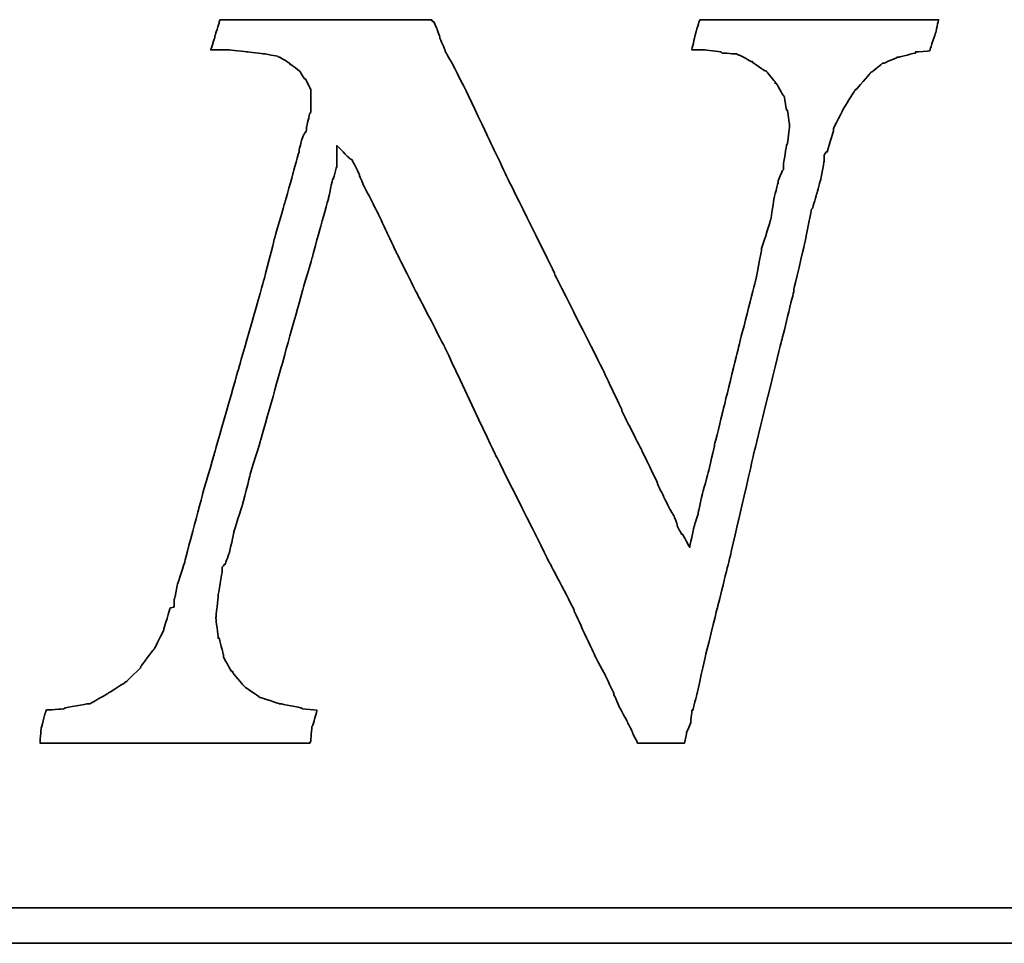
# Model space of a CAD drawing. Header units: millimetres. Extents: x 914 to 1153, y -9 to 64.
# Tile 50 of 55: x 1096.5 to 1098.55, y 11.62 to 13.53. Entities that reach past the tile are written whole.
import ezdxf

# ---------------------------------------------------------------- set-up
doc = ezdxf.new("R2010")
doc.units = ezdxf.units.MM
doc.header["$LTSCALE"] = 0.15
doc.layers.add('DIM', color=4, linetype='CONTINUOUS')
doc.layers.add('layer 1', color=7, linetype='CONTINUOUS')

# ---------------------------------------------------------------- blocks, each defined once
blk = doc.blocks.new('TBI MOTION logo(完整正式版)')
at = {"layer": 'layer 1', "color": 22, "lineweight": 35}
for points, knots in [([(58.92625, -7.91875), (58.92625, -7.91875), (58.58625, -7.89375), (58.58625, -7.89375), (58.58625, -7.89375), (58.58625, -7.89375), (58.56625, -7.87125), (58.56625, -7.87125), (58.56625, -7.87125), (58.56625, -7.87125), (58.08375, -7.77375), (58.08375, -7.77375), (58.08375, -7.77375), (58.08375, -7.77375), (58.06125, -7.77375), (58.06125, -7.77375), (58.06125, -7.77375), (58.06125, -7.77375), (57.62625, -7.63125), (57.62625, -7.63125), (57.62625, -7.63125), (57.62625, -7.63125), (57.60625, -7.63125), (57.60625, -7.63125), (57.60625, -7.63125), (57.60625, -7.63125), (57.58125, -7.60625), (57.58125, -7.60625), (57.58125, -7.60625), (57.58125, -7.60625), (57.26625, -7.38875), (57.26625, -7.38875), (57.26625, -7.38875), (57.26625, -7.38875), (57.24625, -7.36875), (57.24625, -7.36875), (57.24625, -7.36875), (57.24625, -7.36875), (57.22125, -7.34375), (57.22125, -7.34375), (57.22125, -7.34375), (57.22125, -7.34375), (56.98125, -7.05375), (56.98125, -7.05375), (56.98125, -7.05375), (56.98125, -7.05375), (56.98125, -7.02875), (56.98125, -7.02875), (56.98125, -7.02875), (56.98125, -7.02875), (56.95625, -7.02875), (56.95625, -7.02875), (56.95625, -7.02875), (56.95625, -7.02875), (56.76625, -6.69625), (56.76625, -6.69625), (56.76625, -6.69625), (56.76625, -6.69625), (56.76625, -6.67125), (56.76625, -6.67125), (56.76625, -6.67125), (56.76625, -6.67125), (56.76625, -6.64875), (56.76625, -6.64875), (56.76625, -6.64875), (56.76625, -6.64875), (56.67125, -6.26375), (56.67125, -6.26375), (56.67125, -6.26375), (56.67125, -6.26375), (56.64625, -6.26375), (56.64625, -6.26375), (56.64625, -6.26375), (56.64625, -6.26375), (56.64625, -6.23875), (56.64625, -6.23875), (56.64625, -6.23875), (56.64625, -6.23875), (56.59625, -5.80875), (56.59625, -5.80875), (56.59625, -5.80875), (56.59625, -5.80875), (56.59625, -5.78375), (56.59625, -5.78375), (56.59625, -5.78375), (56.59625, -5.78375), (56.64625, -5.30375), (56.64625, -5.30375), (56.64625, -5.30375), (56.64625, -5.30375), (56.64625, -5.27875), (56.64625, -5.27875), (56.64625, -5.27875), (56.64625, -5.27875), (56.74125, -4.72875), (56.74125, -4.72875), (56.74125, -4.72875), (56.74125, -4.72875), (56.74125, -4.67875), (56.74125, -4.67875), (56.74125, -4.67875), (56.74125, -4.67875), (56.74125, -4.63375), (56.74125, -4.63375), (56.74125, -4.63375), (56.74125, -4.63375), (56.79125, -4.55875), (56.79125, -4.55875), (56.79125, -4.55875), (56.79125, -4.55875), (56.81125, -4.55875), (56.81125, -4.55875), (56.81125, -4.55875), (56.81125, -4.55875), (56.91125, -4.27375), (56.91125, -4.27375), (56.91125, -4.27375), (56.91125, -4.27375), (57.00625, -3.83874), (57.00625, -3.83874), (57.00625, -3.83874), (57.00625, -3.83874), (57.00625, -3.81374), (57.00625, -3.81374), (57.00625, -3.81374), (57.00625, -3.81374), (57.19875, -3.21374), (57.19875, -3.21374), (57.19875, -3.21374), (57.19875, -3.21374), (57.38625, -2.49625), (57.38625, -2.49625), (57.38625, -2.49625), (57.38625, -2.49625), (57.38625, -2.47374), (57.38625, -2.47374), (57.38625, -2.47374), (57.38625, -2.47374), (57.62625, -1.70375), (57.62625, -1.70375), (57.62625, -1.70375), (57.62625, -1.70375), (58.10625, 0.00125), (58.10625, 0.00125), (58.10625, 0.00125), (58.10625, 0.00125), (58.58625, 1.72625), (58.58625, 1.72625), (58.58625, 1.72625), (58.58625, 1.72625), (58.82625, 2.54125), (58.82625, 2.54125), (58.82625, 2.54125), (58.82625, 2.54125), (58.82625, 2.56374), (58.82625, 2.56374), (58.82625, 2.56374), (58.82625, 2.56374), (59.02125, 3.26125), (59.02125, 3.26125), (59.02125, 3.26125), (59.02125, 3.26125), (59.18625, 3.86125), (59.18625, 3.86125), (59.18625, 3.86125), (59.18625, 3.86125), (59.28625, 4.31875), (59.28625, 4.31875), (59.28625, 4.31875), (59.28625, 4.31875), (59.30625, 4.31875), (59.30625, 4.31875), (59.30625, 4.31875), (59.30625, 4.31875), (59.30625, 4.34125), (59.30625, 4.34125), (59.30625, 4.34125), (59.30625, 4.34125), (59.38125, 4.60625), (59.38125, 4.60625), (59.38125, 4.60625), (59.38125, 4.60625), (59.38125, 4.65125), (59.38125, 4.65125), (59.38125, 4.65125), (59.38125, 4.65125), (59.38125, 5.08625), (59.38125, 5.08625), (59.38125, 5.08625), (59.38125, 5.08625), (59.66625, 4.79624), (59.66625, 4.79624), (59.66625, 4.79624), (59.66625, 4.79624), (59.74125, 4.75124), (59.74125, 4.75124), (59.74125, 4.75124), (59.74125, 4.75124), (59.74125, 4.72624), (59.74125, 4.72624), (59.74125, 4.72624), (59.74125, 4.72624), (59.76125, 4.70124), (59.76125, 4.70124), (59.76125, 4.70124), (59.76125, 4.70124), (59.81125, 4.60625), (59.81125, 4.60625), (59.81125, 4.60625), (59.81125, 4.60625), (59.90625, 4.41125), (59.90625, 4.41125), (59.90625, 4.41125), (59.90625, 4.41125), (59.90625, 4.39125), (59.90625, 4.39125), (59.90625, 4.39125), (59.90625, 4.39125), (60.00375, 4.15124), (60.00375, 4.15124), (60.00375, 4.15124), (60.00375, 4.15124), (60.14625, 3.88374), (60.14625, 3.88374), (60.14625, 3.88374), (60.14625, 3.88374), (60.34125, 3.50124), (60.34125, 3.50124), (60.34125, 3.50124), (60.34125, 3.50124), (60.53125, 3.09125), (60.53125, 3.09125), (60.53125, 3.09125), (60.53125, 3.09125), (60.74625, 2.63625), (60.74625, 2.63625), (60.74625, 2.63625), (60.74625, 2.63625), (61.25125, 1.63124), (61.25125, 1.63124), (61.25125, 1.63124), (61.25125, 1.63124), (61.85125, 0.47625), (61.85125, 0.47625), (61.85125, 0.47625), (61.85125, 0.47625), (63.02625, -2.01874), (63.02625, -2.01874), (63.02625, -2.01874), (63.02625, -2.01874), (64.27625, -4.51374), (64.27625, -4.51374), (64.27625, -4.51374), (64.27625, -4.51374), (64.85125, -5.61375), (64.85125, -5.61375), (64.85125, -5.61375), (64.85125, -5.61375), (64.85125, -5.64125), (64.85125, -5.64125), (64.85125, -5.64125), (64.85125, -5.64125), (65.32875, -6.67125), (65.32875, -6.67125), (65.32875, -6.67125), (65.32875, -6.67125), (65.57125, -7.12875), (65.57125, -7.12875), (65.57125, -7.12875), (65.57125, -7.12875), (65.76125, -7.53625), (65.76125, -7.53625), (65.76125, -7.53625), (65.76125, -7.53625), (65.76125, -7.55625), (65.76125, -7.55625), (65.76125, -7.55625), (65.76125, -7.55625), (65.90375, -7.87125), (65.90375, -7.87125), (65.90375, -7.87125), (65.90375, -7.87125), (66.07125, -8.18125), (66.07125, -8.18125), (66.07125, -8.18125), (66.07125, -8.18125), (66.19125, -8.42375), (66.19125, -8.42375), (66.19125, -8.42375), (66.19125, -8.42375), (66.19125, -8.44375), (66.19125, -8.44375), (66.19125, -8.44375), (66.19125, -8.44375), (66.29125, -8.63875), (66.29125, -8.63875), (66.29125, -8.63875), (66.29125, -8.63875), (66.31125, -8.68625), (66.31125, -8.68625), (66.31125, -8.68625), (66.31125, -8.68625), (66.38375, -8.68625), (66.38375, -8.68625), (66.38375, -8.68625), (66.38375, -8.68625), (66.84125, -8.68625), (66.84125, -8.68625), (66.84125, -8.68625), (66.84125, -8.68625), (67.29625, -8.68625), (67.29625, -8.68625), (67.29625, -8.68625), (67.29625, -8.68625), (67.36625, -8.68625), (67.36625, -8.68625), (67.36625, -8.68625), (67.36625, -8.68625), (67.39125, -8.68625), (67.39125, -8.68625), (67.39125, -8.68625), (67.39125, -8.68625), (67.44125, -8.46875), (67.44125, -8.46875), (67.44125, -8.46875), (67.44125, -8.46875), (67.44125, -8.44375), (67.44125, -8.44375), (67.44125, -8.44375), (67.44125, -8.44375), (67.53625, -8.20375), (67.53625, -8.20375), (67.53625, -8.20375), (67.53625, -8.20375), (67.56125, -7.94375), (67.56125, -7.94375), (67.56125, -7.94375), (67.56125, -7.94375), (67.56125, -7.91875), (67.56125, -7.91875), (67.56125, -7.91875), (67.56125, -7.91875), (67.58625, -7.91875), (67.58625, -7.91875), (67.58625, -7.91875), (67.58625, -7.91875), (67.68125, -7.53625), (67.68125, -7.53625), (67.68125, -7.53625), (67.68125, -7.53625), (67.87375, -6.67125), (67.87375, -6.67125), (67.87375, -6.67125), (67.87375, -6.67125), (68.13625, -5.61375), (68.13625, -5.61375), (68.13625, -5.61375), (68.13625, -5.61375), (68.42375, -4.46374), (68.42375, -4.46374), (68.42375, -4.46374), (68.42375, -4.46374), (68.99875, -1.96874), (68.99875, -1.96874), (68.99875, -1.96874), (68.99875, -1.96874), (69.62625, 0.57625), (69.62625, 0.57625), (69.62625, 0.57625), (69.62625, 0.57625), (69.91125, 1.72625), (69.91125, 1.72625), (69.91125, 1.72625), (69.91125, 1.72625), (69.91125, 1.77625), (69.91125, 1.77625), (69.91125, 1.77625), (69.91125, 1.77625), (70.15125, 2.78124), (70.15125, 2.78124), (70.15125, 2.78124), (70.15125, 2.78124), (70.32125, 3.62125), (70.32125, 3.62125), (70.32125, 3.62125), (70.32125, 3.62125), (70.34125, 3.64625), (70.34125, 3.64625), (70.34125, 3.64625), (70.34125, 3.64625), (70.44125, 3.98125), (70.44125, 3.98125), (70.44125, 3.98125), (70.44125, 3.98125), (70.53625, 4.31875), (70.53625, 4.31875), (70.53625, 4.31875), (70.53625, 4.31875), (70.58125, 4.55875), (70.58125, 4.55875), (70.58125, 4.55875), (70.58125, 4.55875), (70.60625, 4.72624), (70.60625, 4.72624), (70.60625, 4.72624), (70.60625, 4.72624), (70.60625, 4.79624), (70.60625, 4.79624), (70.60625, 4.79624), (70.60625, 4.79624), (70.60625, 4.87125), (70.60625, 4.87125), (70.60625, 4.87125), (70.60625, 4.87125), (70.65625, 4.94125), (70.65625, 4.94125), (70.65625, 4.94125), (70.65625, 4.94125), (70.68125, 4.94125), (70.68125, 4.94125), (70.68125, 4.94125), (70.68125, 4.94125), (70.82125, 5.42125), (70.82125, 5.42125), (70.82125, 5.42125), (70.82125, 5.42125), (70.82125, 5.44625), (70.82125, 5.44625), (70.82125, 5.44625), (70.82125, 5.44625), (70.82125, 5.47125), (70.82125, 5.47125), (70.82125, 5.47125), (70.82125, 5.47125), (71.06125, 5.94625), (71.06125, 5.94625), (71.06125, 5.94625), (71.06125, 5.94625), (71.30125, 6.33124), (71.30125, 6.33124), (71.30125, 6.33124), (71.30125, 6.33124), (71.32625, 6.35625), (71.32625, 6.35625), (71.32625, 6.35625), (71.32625, 6.35625), (71.32625, 6.38124), (71.32625, 6.38124), (71.32625, 6.38124), (71.32625, 6.38124), (71.35125, 6.38124), (71.35125, 6.38124), (71.35125, 6.38124), (71.35125, 6.38124), (71.66125, 6.74125), (71.66125, 6.74125), (71.66125, 6.74125), (71.66125, 6.74125), (71.68625, 6.76625), (71.68625, 6.76625), (71.68625, 6.76625), (71.68625, 6.76625), (71.92625, 6.95624), (71.92625, 6.95624), (71.92625, 6.95624), (71.92625, 6.95624), (71.95125, 6.98125), (71.95125, 6.98125), (71.95125, 6.98125), (71.95125, 6.98125), (71.97625, 6.98125), (71.97625, 6.98125), (71.97625, 6.98125), (71.97625, 6.98125), (72.31125, 7.12624), (72.31125, 7.12624), (72.31125, 7.12624), (72.31125, 7.12624), (72.33375, 7.12624), (72.33375, 7.12624), (72.33375, 7.12624), (72.33375, 7.12624), (72.71625, 7.21875), (72.71625, 7.21875), (72.71625, 7.21875), (72.71625, 7.21875), (72.71625, 7.24624), (72.71625, 7.24624), (72.71625, 7.24624), (72.71625, 7.24624), (72.74125, 7.24624), (72.74125, 7.24624), (72.74125, 7.24624), (72.74125, 7.24624), (73.03124, 7.26624), (73.03124, 7.26624), (73.03124, 7.26624), (73.03124, 7.26624), (73.05375, 7.29125), (73.05375, 7.29125), (73.05375, 7.29125), (73.05375, 7.29125), (73.05375, 7.31625), (73.05375, 7.31625), (73.05375, 7.31625), (73.05375, 7.31625), (73.17625, 7.67625), (73.17625, 7.67625), (73.17625, 7.67625), (73.17625, 7.67625), (73.24625, 7.98625), (73.24625, 7.98625), (73.24625, 7.98625), (73.24625, 7.98625), (73.19625, 7.98625), (73.19625, 7.98625), (73.19625, 7.98625), (73.19625, 7.98625), (72.93625, 7.98625), (72.93625, 7.98625), (72.93625, 7.98625), (72.93625, 7.98625), (72.55125, 7.98625), (72.55125, 7.98625), (72.55125, 7.98625), (72.55125, 7.98625), (72.09625, 7.98625), (72.09625, 7.98625), (72.09625, 7.98625), (72.09625, 7.98625), (71.64125, 7.98625), (71.64125, 7.98625), (71.64125, 7.98625), (71.64125, 7.98625), (70.53625, 7.98625), (70.53625, 7.98625), (70.53625, 7.98625), (70.53625, 7.98625), (69.47875, 7.98625), (69.47875, 7.98625), (69.47875, 7.98625), (69.47875, 7.98625), (68.95125, 7.98625), (68.95125, 7.98625), (68.95125, 7.98625), (68.95125, 7.98625), (68.52125, 7.98625), (68.52125, 7.98625), (68.52125, 7.98625), (68.52125, 7.98625), (68.13625, 7.98625), (68.13625, 7.98625), (68.13625, 7.98625), (68.13625, 7.98625), (67.87375, 7.98625), (67.87375, 7.98625), (67.87375, 7.98625), (67.87375, 7.98625), (67.75125, 7.98625), (67.75125, 7.98625), (67.75125, 7.98625), (67.75125, 7.98625), (67.72625, 7.94125), (67.72625, 7.94125), (67.72625, 7.94125), (67.72625, 7.94125), (67.63125, 7.60625), (67.63125, 7.60625), (67.63125, 7.60625), (67.63125, 7.60625), (67.56125, 7.29125), (67.56125, 7.29125), (67.56125, 7.29125), (67.56125, 7.29125), (67.72625, 7.29125), (67.72625, 7.29125), (67.72625, 7.29125), (67.72625, 7.29125), (67.82625, 7.29125), (67.82625, 7.29125), (67.82625, 7.29125), (67.82625, 7.29125), (67.84625, 7.29125), (67.84625, 7.29125), (67.84625, 7.29125), (67.84625, 7.29125), (68.23125, 7.24624), (68.23125, 7.24624), (68.23125, 7.24624), (68.23125, 7.24624), (68.25875, 7.21875), (68.25875, 7.21875), (68.25875, 7.21875), (68.25875, 7.21875), (68.59125, 7.19624), (68.59125, 7.19624), (68.59125, 7.19624), (68.59125, 7.19624), (68.64125, 7.17125), (68.64125, 7.17125), (68.64125, 7.17125), (68.64125, 7.17125), (68.66625, 7.17125), (68.66625, 7.17125), (68.66625, 7.17125), (68.66625, 7.17125), (68.92625, 7.02624), (68.92625, 7.02624), (68.92625, 7.02624), (68.92625, 7.02624), (68.95125, 7.02624), (68.95125, 7.02624), (68.95125, 7.02624), (68.95125, 7.02624), (68.95125, 7.00624), (68.95125, 7.00624), (68.95125, 7.00624), (68.95125, 7.00624), (69.23875, 6.81125), (69.23875, 6.81125), (69.23875, 6.81125), (69.23875, 6.81125), (69.26625, 6.81125), (69.26625, 6.81125), (69.26625, 6.81125), (69.26625, 6.81125), (69.28625, 6.78625), (69.28625, 6.78625), (69.28625, 6.78625), (69.28625, 6.78625), (69.47875, 6.54875), (69.47875, 6.54875), (69.47875, 6.54875), (69.47875, 6.54875), (69.47875, 6.52375), (69.47875, 6.52375), (69.47875, 6.52375), (69.47875, 6.52375), (69.50625, 6.52375), (69.50625, 6.52375), (69.50625, 6.52375), (69.50625, 6.52375), (69.67125, 6.23625), (69.67125, 6.23625), (69.67125, 6.23625), (69.67125, 6.23625), (69.69375, 6.21125), (69.69375, 6.21125), (69.69375, 6.21125), (69.69375, 6.21125), (69.69375, 6.18625), (69.69375, 6.18625), (69.69375, 6.18625), (69.69375, 6.18625), (69.74625, 5.89875), (69.74625, 5.89875), (69.74625, 5.89875), (69.74625, 5.89875), (69.76625, 5.89875), (69.76625, 5.89875), (69.76625, 5.89875), (69.76625, 5.89875), (69.81375, 5.56625), (69.81375, 5.56625), (69.81375, 5.56625), (69.81375, 5.56625), (69.81375, 5.54125), (69.81375, 5.54125), (69.81375, 5.54125), (69.81375, 5.54125), (69.81375, 5.51625), (69.81375, 5.51625), (69.81375, 5.51625), (69.81375, 5.51625), (69.76625, 5.13125), (69.76625, 5.13125), (69.76625, 5.13125), (69.76625, 5.13125), (69.74625, 5.10874), (69.74625, 5.10874), (69.74625, 5.10874), (69.74625, 5.10874), (69.67125, 4.65125), (69.67125, 4.65125), (69.67125, 4.65125), (69.67125, 4.65125), (69.67125, 4.55875), (69.67125, 4.55875), (69.67125, 4.55875), (69.67125, 4.55875), (69.67125, 4.53125), (69.67125, 4.53125), (69.67125, 4.53125), (69.67125, 4.53125), (69.64625, 4.50874), (69.64625, 4.50874), (69.64625, 4.50874), (69.64625, 4.50874), (69.55125, 4.27125), (69.55125, 4.27125), (69.55125, 4.27125), (69.55125, 4.27125), (69.55125, 4.24625), (69.55125, 4.24625), (69.55125, 4.24625), (69.55125, 4.24625), (69.45375, 3.86125), (69.45375, 3.86125), (69.45375, 3.86125), (69.45375, 3.86125), (69.38625, 3.40624), (69.38625, 3.40624), (69.38625, 3.40624), (69.38625, 3.40624), (69.35875, 3.33125), (69.35875, 3.33125), (69.35875, 3.33125), (69.35875, 3.33125), (69.35875, 3.30875), (69.35875, 3.30875), (69.35875, 3.30875), (69.35875, 3.30875), (69.16625, 2.71125), (69.16625, 2.71125), (69.16625, 2.71125), (69.16625, 2.71125), (69.16625, 2.66375), (69.16625, 2.66375), (69.16625, 2.66375), (69.16625, 2.66375), (69.02625, 1.96374), (69.02625, 1.96374), (69.02625, 1.96374), (69.02625, 1.96374), (68.64125, 0.45624), (68.64125, 0.45624), (68.64125, 0.45624), (68.64125, 0.45624), (68.25875, -1.10625), (68.25875, -1.10625), (68.25875, -1.10625), (68.25875, -1.10625), (68.08625, -1.80125), (68.08625, -1.80125), (68.08625, -1.80125), (68.08625, -1.80125), (67.94625, -2.42625), (67.94625, -2.42625), (67.94625, -2.42625), (67.94625, -2.42625), (67.80125, -2.95375), (67.80125, -2.95375), (67.80125, -2.95375), (67.80125, -2.95375), (67.70625, -3.38375), (67.70625, -3.38375), (67.70625, -3.38375), (67.70625, -3.38375), (67.70625, -3.40875), (67.70625, -3.40875), (67.70625, -3.40875), (67.70625, -3.40875), (67.63125, -3.62375), (67.63125, -3.62375), (67.63125, -3.62375), (67.63125, -3.62375), (67.60625, -3.72125), (67.60625, -3.72125), (67.60625, -3.72125), (67.60625, -3.72125), (67.51125, -4.17375), (67.51125, -4.17375), (67.51125, -4.17375), (67.51125, -4.17375), (67.34625, -3.86374), (67.34625, -3.86374), (67.34625, -3.86374), (67.34625, -3.86374), (67.32125, -3.86374), (67.32125, -3.86374), (67.32125, -3.86374), (67.32125, -3.86374), (67.27125, -3.76874), (67.27125, -3.76874), (67.27125, -3.76874), (67.27125, -3.76874), (67.22625, -3.67374), (67.22625, -3.67374), (67.22625, -3.67374), (67.22625, -3.67374), (67.22625, -3.64875), (67.22625, -3.64875), (67.22625, -3.64875), (67.22625, -3.64875), (67.15125, -3.45375), (67.15125, -3.45375), (67.15125, -3.45375), (67.15125, -3.45375), (67.05625, -3.28875), (67.05625, -3.28875), (67.05625, -3.28875), (67.05625, -3.28875), (66.91125, -3.00125), (66.91125, -3.00125), (66.91125, -3.00125), (66.91125, -3.00125), (66.77125, -2.71375), (66.77125, -2.71375), (66.77125, -2.71375), (66.77125, -2.71375), (66.77125, -2.68875), (66.77125, -2.68875), (66.77125, -2.68875), (66.77125, -2.68875), (66.41125, -1.94374), (66.41125, -1.94374), (66.41125, -1.94374), (66.41125, -1.94374), (65.95125, -1.03375), (65.95125, -1.03375), (65.95125, -1.03375), (65.95125, -1.03375), (65.95125, -1.00875), (65.95125, -1.00875), (65.95125, -1.00875), (65.95125, -1.00875), (65.49625, -0.04874), (65.49625, -0.04874), (65.49625, -0.04874), (65.49625, -0.04874), (64.39375, 2.13624), (64.39375, 2.13624), (64.39375, 2.13624), (64.39375, 2.13624), (64.39375, 2.15624), (64.39375, 2.15624), (64.39375, 2.15624), (64.39375, 2.15624), (63.33625, 4.29125), (63.33625, 4.29125), (63.33625, 4.29125), (63.33625, 4.29125), (62.85625, 5.30125), (62.85625, 5.30125), (62.85625, 5.30125), (62.85625, 5.30125), (62.42625, 6.21125), (62.42625, 6.21125), (62.42625, 6.21125), (62.42625, 6.21125), (62.04125, 6.98125), (62.04125, 6.98125), (62.04125, 6.98125), (62.04125, 6.98125), (61.87375, 7.26624), (61.87375, 7.26624), (61.87375, 7.26624), (61.87375, 7.26624), (61.87375, 7.29125), (61.87375, 7.29125), (61.87375, 7.29125), (61.87375, 7.29125), (61.75625, 7.55625), (61.75625, 7.55625), (61.75625, 7.55625), (61.75625, 7.55625), (61.75625, 7.58124), (61.75625, 7.58124), (61.75625, 7.58124), (61.75625, 7.58124), (61.68375, 7.79375), (61.68375, 7.79375), (61.68375, 7.79375), (61.68375, 7.79375), (61.61125, 7.94125), (61.61125, 7.94125), (61.61125, 7.94125), (61.61125, 7.94125), (61.58625, 7.94125), (61.58625, 7.94125), (61.58625, 7.94125), (61.58625, 7.94125), (61.56375, 7.98625), (61.56375, 7.98625), (61.56375, 7.98625), (61.56375, 7.98625), (61.41875, 7.98625), (61.41875, 7.98625), (61.41875, 7.98625), (61.41875, 7.98625), (61.18125, 7.98625), (61.18125, 7.98625), (61.18125, 7.98625), (61.18125, 7.98625), (60.84125, 7.98625), (60.84125, 7.98625), (60.84125, 7.98625), (60.84125, 7.98625), (60.02625, 7.98625), (60.02625, 7.98625), (60.02625, 7.98625), (60.02625, 7.98625), (59.11625, 7.98625), (59.11625, 7.98625), (59.11625, 7.98625), (59.11625, 7.98625), (58.15625, 7.98625), (58.15625, 7.98625), (58.15625, 7.98625), (58.15625, 7.98625), (57.34125, 7.98625), (57.34125, 7.98625), (57.34125, 7.98625), (57.34125, 7.98625), (57.00625, 7.98625), (57.00625, 7.98625), (57.00625, 7.98625), (57.00625, 7.98625), (56.76625, 7.98625), (56.76625, 7.98625), (56.76625, 7.98625), (56.76625, 7.98625), (56.69125, 7.98625), (56.69125, 7.98625), (56.69125, 7.98625), (56.69125, 7.98625), (56.67125, 7.94125), (56.67125, 7.94125), (56.67125, 7.94125), (56.67125, 7.94125), (56.67125, 7.91625), (56.67125, 7.91625), (56.67125, 7.91625), (56.67125, 7.91625), (56.57125, 7.60625), (56.57125, 7.60625), (56.57125, 7.60625), (56.57125, 7.60625), (56.57125, 7.58124), (56.57125, 7.58124), (56.57125, 7.58124), (56.57125, 7.58124), (56.47625, 7.29125), (56.47625, 7.29125), (56.47625, 7.29125), (56.47625, 7.29125), (56.57125, 7.29125), (56.57125, 7.29125), (56.57125, 7.29125), (56.57125, 7.29125), (56.76625, 7.29125), (56.76625, 7.29125), (56.76625, 7.29125), (56.76625, 7.29125), (56.86125, 7.29125), (56.86125, 7.29125), (56.86125, 7.29125), (56.86125, 7.29125), (56.88625, 7.29125), (56.88625, 7.29125), (56.88625, 7.29125), (56.88625, 7.29125), (57.31625, 7.24624), (57.31625, 7.24624), (57.31625, 7.24624), (57.31625, 7.24624), (57.70125, 7.19624), (57.70125, 7.19624), (57.70125, 7.19624), (57.70125, 7.19624), (57.72625, 7.19624), (57.72625, 7.19624), (57.72625, 7.19624), (57.72625, 7.19624), (58.01125, 7.14624), (58.01125, 7.14624), (58.01125, 7.14624), (58.01125, 7.14624), (58.03625, 7.12624), (58.03625, 7.12624), (58.03625, 7.12624), (58.03625, 7.12624), (58.06125, 7.12624), (58.06125, 7.12624), (58.06125, 7.12624), (58.06125, 7.12624), (58.30125, 6.98125), (58.30125, 6.98125), (58.30125, 6.98125), (58.30125, 6.98125), (58.30125, 6.95624), (58.30125, 6.95624), (58.30125, 6.95624), (58.30125, 6.95624), (58.32375, 6.95624), (58.32375, 6.95624), (58.32375, 6.95624), (58.32375, 6.95624), (58.51625, 6.81125), (58.51625, 6.81125), (58.51625, 6.81125), (58.51625, 6.81125), (58.54125, 6.78625), (58.54125, 6.78625), (58.54125, 6.78625), (58.54125, 6.78625), (58.54125, 6.76625), (58.54125, 6.76625), (58.54125, 6.76625), (58.54125, 6.76625), (58.63625, 6.62124), (58.63625, 6.62124), (58.63625, 6.62124), (58.63625, 6.62124), (58.65875, 6.62124), (58.65875, 6.62124), (58.65875, 6.62124), (58.65875, 6.62124), (58.75625, 6.42625), (58.75625, 6.42625), (58.75625, 6.42625), (58.75625, 6.42625), (58.77875, 6.38124), (58.77875, 6.38124), (58.77875, 6.38124), (58.77875, 6.38124), (58.77875, 6.33124), (58.77875, 6.33124), (58.77875, 6.33124), (58.77875, 6.33124), (58.77875, 6.09125), (58.77875, 6.09125), (58.77875, 6.09125), (58.77875, 6.09125), (58.77875, 5.85125), (58.77875, 5.85125), (58.77875, 5.85125), (58.77875, 5.85125), (58.75625, 5.82625), (58.75625, 5.82625), (58.75625, 5.82625), (58.75625, 5.82625), (58.68625, 5.51625), (58.68625, 5.51625), (58.68625, 5.51625), (58.68625, 5.51625), (58.68625, 5.47125), (58.68625, 5.47125), (58.68625, 5.47125), (58.68625, 5.47125), (58.68625, 5.44625), (58.68625, 5.44625), (58.68625, 5.44625), (58.68625, 5.44625), (58.65875, 5.39625), (58.65875, 5.39625), (58.65875, 5.39625), (58.65875, 5.39625), (58.61125, 5.32624), (58.61125, 5.32624), (58.61125, 5.32624), (58.61125, 5.32624), (58.56625, 5.20375), (58.56625, 5.20375), (58.56625, 5.20375), (58.56625, 5.20375), (58.51625, 4.99125), (58.51625, 4.99125), (58.51625, 4.99125), (58.51625, 4.99125), (58.51625, 4.96625), (58.51625, 4.96625), (58.51625, 4.96625), (58.51625, 4.96625), (58.37125, 4.43625), (58.37125, 4.43625), (58.37125, 4.43625), (58.37125, 4.43625), (58.18125, 3.76625), (58.18125, 3.76625), (58.18125, 3.76625), (58.18125, 3.76625), (57.94125, 2.92624), (57.94125, 2.92624), (57.94125, 2.92624), (57.94125, 2.92624), (57.70125, 1.98874), (57.70125, 1.98874), (57.70125, 1.98874), (57.70125, 1.98874), (57.12625, -0.02374), (57.12625, -0.02374), (57.12625, -0.02374), (57.12625, -0.02374), (56.55125, -2.03875), (56.55125, -2.03875), (56.55125, -2.03875), (56.55125, -2.03875), (56.28625, -2.95375), (56.28625, -2.95375), (56.28625, -2.95375), (56.28625, -2.95375), (56.07125, -3.76874), (56.07125, -3.76874), (56.07125, -3.76874), (56.07125, -3.76874), (55.87625, -4.48874), (55.87625, -4.48874), (55.87625, -4.48874), (55.87625, -4.48874), (55.87625, -4.51374), (55.87625, -4.51374), (55.87625, -4.51374), (55.87625, -4.51374), (55.71125, -5.01625), (55.71125, -5.01625), (55.71125, -5.01625), (55.71125, -5.01625), (55.66125, -5.25375), (55.66125, -5.25375), (55.66125, -5.25375), (55.66125, -5.25375), (55.66125, -5.27875), (55.66125, -5.27875), (55.66125, -5.27875), (55.66125, -5.27875), (55.63625, -5.37375), (55.63625, -5.37375), (55.63625, -5.37375), (55.63625, -5.37375), (55.63625, -5.42375), (55.63625, -5.42375), (55.63625, -5.42375), (55.63625, -5.42375), (55.63625, -5.54125), (55.63625, -5.54125), (55.63625, -5.54125), (55.63625, -5.54125), (55.54125, -5.56875), (55.54125, -5.56875), (55.54125, -5.56875), (55.54125, -5.56875), (55.39625, -6.04875), (55.39625, -6.04875), (55.39625, -6.04875), (55.39625, -6.04875), (55.39625, -6.06875), (55.39625, -6.06875), (55.39625, -6.06875), (55.39625, -6.06875), (55.18125, -6.50375), (55.18125, -6.50375), (55.18125, -6.50375), (55.18125, -6.50375), (55.15625, -6.52875), (55.15625, -6.52875), (55.15625, -6.52875), (55.15625, -6.52875), (54.86875, -6.91125), (54.86875, -6.91125), (54.86875, -6.91125), (54.86875, -6.91125), (54.86875, -6.93375), (54.86875, -6.93375), (54.86875, -6.93375), (54.86875, -6.93375), (54.53125, -7.26875), (54.53125, -7.26875), (54.53125, -7.26875), (54.53125, -7.26875), (54.51125, -7.26875), (54.51125, -7.26875), (54.51125, -7.26875), (54.51125, -7.26875), (54.48625, -7.29625), (54.48625, -7.29625), (54.48625, -7.29625), (54.48625, -7.29625), (54.10375, -7.53625), (54.10375, -7.53625), (54.10375, -7.53625), (54.10375, -7.53625), (53.69625, -7.77375), (53.69625, -7.77375), (53.69625, -7.77375), (53.69625, -7.77375), (53.67125, -7.77375), (53.67125, -7.77375), (53.67125, -7.77375), (53.67125, -7.77375), (53.64625, -7.77375), (53.64625, -7.77375), (53.64625, -7.77375), (53.64625, -7.77375), (53.11625, -7.87125), (53.11625, -7.87125), (53.11625, -7.87125), (53.11625, -7.87125), (53.09625, -7.89375), (53.09625, -7.89375), (53.09625, -7.89375), (53.09625, -7.89375), (52.68625, -7.91875), (52.68625, -7.91875), (52.68625, -7.91875), (52.68625, -7.91875), (52.66125, -7.99125), (52.66125, -7.99125), (52.66125, -7.99125), (52.66125, -7.99125), (52.56625, -8.34875), (52.56625, -8.34875), (52.56625, -8.34875), (52.56625, -8.34875), (52.54125, -8.68625), (52.54125, -8.68625), (52.54125, -8.68625), (52.54125, -8.68625), (52.58875, -8.68625), (52.58875, -8.68625), (52.58875, -8.68625), (52.58875, -8.68625), (52.87625, -8.68625), (52.87625, -8.68625), (52.87625, -8.68625), (52.87625, -8.68625), (53.33625, -8.68625), (53.33625, -8.68625), (53.33625, -8.68625), (53.33625, -8.68625), (53.79125, -8.68625), (53.79125, -8.68625), (53.79125, -8.68625), (53.79125, -8.68625), (54.36625, -8.68625), (54.36625, -8.68625), (54.36625, -8.68625), (54.36625, -8.68625), (55.59125, -8.68625), (55.59125, -8.68625), (55.59125, -8.68625), (55.59125, -8.68625), (56.76625, -8.68625), (56.76625, -8.68625), (56.76625, -8.68625), (56.76625, -8.68625), (57.34125, -8.68625), (57.34125, -8.68625), (57.34125, -8.68625), (57.34125, -8.68625), (57.82125, -8.68625), (57.82125, -8.68625), (57.82125, -8.68625), (57.82125, -8.68625), (58.25125, -8.68625), (58.25125, -8.68625), (58.25125, -8.68625), (58.25125, -8.68625), (58.58625, -8.68625), (58.58625, -8.68625), (58.58625, -8.68625), (58.58625, -8.68625), (58.75625, -8.68625), (58.75625, -8.68625), (58.75625, -8.68625), (58.75625, -8.68625), (58.77875, -8.63875), (58.77875, -8.63875), (58.77875, -8.63875), (58.77875, -8.63875), (58.80625, -8.30375), (58.80625, -8.30375), (58.80625, -8.30375), (58.80625, -8.30375), (58.82625, -8.27875), (58.82625, -8.27875), (58.82625, -8.27875), (58.82625, -8.27875), (58.92625, -7.91875), (58.92625, -7.91875)], [0, 0, 0, 0, 0.003125, 0.003125, 0.003125, 0.00312501, 0.00625, 0.00625, 0.00625, 0.00625001, 0.009375, 0.009375, 0.009375, 0.00937501, 0.0125, 0.0125, 0.0125, 0.01250001, 0.015625, 0.015625, 0.015625, 0.01562501, 0.01875, 0.01875, 0.01875, 0.01875001, 0.021875, 0.021875, 0.021875, 0.02187501, 0.025, 0.025, 0.025, 0.02500001, 0.028125, 0.028125, 0.028125, 0.02812501, 0.03125, 0.03125, 0.03125, 0.03125001, 0.034375, 0.034375, 0.034375, 0.03437501, 0.0375, 0.0375, 0.0375, 0.03750001, 0.040625, 0.040625, 0.040625, 0.04062501, 0.04375, 0.04375, 0.04375, 0.04375001, 0.046875, 0.046875, 0.046875, 0.04687501, 0.05, 0.05, 0.05, 0.05000001, 0.053125, 0.053125, 0.053125, 0.05312501, 0.05625, 0.05625, 0.05625, 0.05625001, 0.059375, 0.059375, 0.059375, 0.05937501, 0.0625, 0.0625, 0.0625, 0.06250001, 0.065625, 0.065625, 0.065625, 0.06562501, 0.06875, 0.06875, 0.06875, 0.06875001, 0.071875, 0.071875, 0.071875, 0.07187501, 0.075, 0.075, 0.075, 0.07500001, 0.078125, 0.078125, 0.078125, 0.07812501, 0.08125, 0.08125, 0.08125, 0.08125001, 0.084375, 0.084375, 0.084375, 0.08437501, 0.0875, 0.0875, 0.0875, 0.08750001, 0.090625, 0.090625, 0.090625, 0.09062501, 0.09375, 0.09375, 0.09375, 0.09375001, 0.096875, 0.096875, 0.096875, 0.09687501, 0.1, 0.1, 0.1, 0.10000001, 0.103125, 0.103125, 0.103125, 0.10312501, 0.10625, 0.10625, 0.10625, 0.10625001, 0.109375, 0.109375, 0.109375, 0.10937501, 0.1125, 0.1125, 0.1125, 0.11250001, 0.115625, 0.115625, 0.115625, 0.11562501, 0.11875, 0.11875, 0.11875, 0.11875001, 0.121875, 0.121875, 0.121875, 0.12187501, 0.125, 0.125, 0.125, 0.12500001, 0.128125, 0.128125, 0.128125, 0.12812501, 0.13125, 0.13125, 0.13125, 0.13125001, 0.134375, 0.134375, 0.134375, 0.13437501, 0.1375, 0.1375, 0.1375, 0.13750001, 0.140625, 0.140625, 0.140625, 0.14062501, 0.14375, 0.14375, 0.14375, 0.14375001, 0.146875, 0.146875, 0.146875, 0.14687501, 0.15, 0.15, 0.15, 0.15000001, 0.153125, 0.153125, 0.153125, 0.15312501, 0.15625, 0.15625, 0.15625, 0.15625001, 0.159375, 0.159375, 0.159375, 0.15937501, 0.1625, 0.1625, 0.1625, 0.16250001, 0.165625, 0.165625, 0.165625, 0.16562501, 0.16875, 0.16875, 0.16875, 0.16875001, 0.171875, 0.171875, 0.171875, 0.17187501, 0.175, 0.175, 0.175, 0.17500001, 0.178125, 0.178125, 0.178125, 0.17812501, 0.18125, 0.18125, 0.18125, 0.18125001, 0.184375, 0.184375, 0.184375, 0.18437501, 0.1875, 0.1875, 0.1875, 0.18750001, 0.190625, 0.190625, 0.190625, 0.19062501, 0.19375, 0.19375, 0.19375, 0.19375001, 0.196875, 0.196875, 0.196875, 0.19687501, 0.2, 0.2, 0.2, 0.20000001, 0.203125, 0.203125, 0.203125, 0.20312501, 0.20625, 0.20625, 0.20625, 0.20625001, 0.209375, 0.209375, 0.209375, 0.20937501, 0.2125, 0.2125, 0.2125, 0.21250001, 0.215625, 0.215625, 0.215625, 0.21562501, 0.21875, 0.21875, 0.21875, 0.21875001, 0.221875, 0.221875, 0.221875, 0.22187501, 0.225, 0.225, 0.225, 0.22500001, 0.228125, 0.228125, 0.228125, 0.22812501, 0.23125, 0.23125, 0.23125, 0.23125001, 0.234375, 0.234375, 0.234375, 0.23437501, 0.2375, 0.2375, 0.2375, 0.23750001, 0.240625, 0.240625, 0.240625, 0.24062501, 0.24375, 0.24375, 0.24375, 0.24375001, 0.246875, 0.246875, 0.246875, 0.24687501, 0.25, 0.25, 0.25, 0.25000001, 0.253125, 0.253125, 0.253125, 0.25312501, 0.25625, 0.25625, 0.25625, 0.25625001, 0.259375, 0.259375, 0.259375, 0.25937501, 0.2625, 0.2625, 0.2625, 0.26250001, 0.265625, 0.265625, 0.265625, 0.26562501, 0.26875, 0.26875, 0.26875, 0.26875001, 0.271875, 0.271875, 0.271875, 0.27187501, 0.275, 0.275, 0.275, 0.27500001, 0.278125, 0.278125, 0.278125, 0.27812501, 0.28125, 0.28125, 0.28125, 0.28125001, 0.284375, 0.284375, 0.284375, 0.28437501, 0.2875, 0.2875, 0.2875, 0.28750001, 0.290625, 0.290625, 0.290625, 0.29062501, 0.29375, 0.29375, 0.29375, 0.29375001, 0.296875, 0.296875, 0.296875, 0.29687501, 0.3, 0.3, 0.3, 0.30000001, 0.303125, 0.303125, 0.303125, 0.30312501, 0.30625, 0.30625, 0.30625, 0.30625001, 0.309375, 0.309375, 0.309375, 0.30937501, 0.3125, 0.3125, 0.3125, 0.31250001, 0.315625, 0.315625, 0.315625, 0.31562501, 0.31875, 0.31875, 0.31875, 0.31875001, 0.321875, 0.321875, 0.321875, 0.32187501, 0.325, 0.325, 0.325, 0.32500001, 0.328125, 0.328125, 0.328125, 0.32812501, 0.33125, 0.33125, 0.33125, 0.33125001, 0.334375, 0.334375, 0.334375, 0.33437501, 0.3375, 0.3375, 0.3375, 0.33750001, 0.340625, 0.340625, 0.340625, 0.34062501, 0.34375, 0.34375, 0.34375, 0.34375001, 0.346875, 0.346875, 0.346875, 0.34687501, 0.35, 0.35, 0.35, 0.35000001, 0.353125, 0.353125, 0.353125, 0.35312501, 0.35625, 0.35625, 0.35625, 0.35625001, 0.359375, 0.359375, 0.359375, 0.35937501, 0.3625, 0.3625, 0.3625, 0.36250001, 0.365625, 0.365625, 0.365625, 0.36562501, 0.36875, 0.36875, 0.36875, 0.36875001, 0.371875, 0.371875, 0.371875, 0.37187501, 0.375, 0.375, 0.375, 0.37500001, 0.378125, 0.378125, 0.378125, 0.37812501, 0.38125, 0.38125, 0.38125, 0.38125001, 0.384375, 0.384375, 0.384375, 0.38437501, 0.3875, 0.3875, 0.3875, 0.38750001, 0.390625, 0.390625, 0.390625, 0.39062501, 0.39375, 0.39375, 0.39375, 0.39375001, 0.396875, 0.396875, 0.396875, 0.39687501, 0.4, 0.4, 0.4, 0.40000001, 0.403125, 0.403125, 0.403125, 0.40312501, 0.40625, 0.40625, 0.40625, 0.40625001, 0.409375, 0.409375, 0.409375, 0.40937501, 0.4125, 0.4125, 0.4125, 0.41250001, 0.415625, 0.415625, 0.415625, 0.41562501, 0.41875, 0.41875, 0.41875, 0.41875001, 0.421875, 0.421875, 0.421875, 0.42187501, 0.425, 0.425, 0.425, 0.42500001, 0.428125, 0.428125, 0.428125, 0.42812501, 0.43125, 0.43125, 0.43125, 0.43125001, 0.434375, 0.434375, 0.434375, 0.43437501, 0.4375, 0.4375, 0.4375, 0.43750001, 0.440625, 0.440625, 0.440625, 0.44062501, 0.44375, 0.44375, 0.44375, 0.44375001, 0.446875, 0.446875, 0.446875, 0.44687501, 0.45, 0.45, 0.45, 0.45000001, 0.453125, 0.453125, 0.453125, 0.45312501, 0.45625, 0.45625, 0.45625, 0.45625001, 0.459375, 0.459375, 0.459375, 0.45937501, 0.4625, 0.4625, 0.4625, 0.46250001, 0.465625, 0.465625, 0.465625, 0.46562501, 0.46875, 0.46875, 0.46875, 0.46875001, 0.471875, 0.471875, 0.471875, 0.47187501, 0.475, 0.475, 0.475, 0.47500001, 0.478125, 0.478125, 0.478125, 0.47812501, 0.48125, 0.48125, 0.48125, 0.48125001, 0.484375, 0.484375, 0.484375, 0.48437501, 0.4875, 0.4875, 0.4875, 0.48750001, 0.490625, 0.490625, 0.490625, 0.49062501, 0.49375, 0.49375, 0.49375, 0.49375001, 0.496875, 0.496875, 0.496875, 0.49687501, 0.5, 0.5, 0.5, 0.50000001, 0.503125, 0.503125, 0.503125, 0.50312501, 0.50625, 0.50625, 0.50625, 0.50625001, 0.509375, 0.509375, 0.509375, 0.50937501, 0.5125, 0.5125, 0.5125, 0.51250001, 0.515625, 0.515625, 0.515625, 0.51562501, 0.51875, 0.51875, 0.51875, 0.51875001, 0.521875, 0.521875, 0.521875, 0.52187501, 0.525, 0.525, 0.525, 0.52500001, 0.528125, 0.528125, 0.528125, 0.52812501, 0.53125, 0.53125, 0.53125, 0.53125001, 0.534375, 0.534375, 0.534375, 0.53437501, 0.5375, 0.5375, 0.5375, 0.53750001, 0.540625, 0.540625, 0.540625, 0.54062501, 0.54375, 0.54375, 0.54375, 0.54375001, 0.546875, 0.546875, 0.546875, 0.54687501, 0.55, 0.55, 0.55, 0.55000001, 0.553125, 0.553125, 0.553125, 0.55312501, 0.55625, 0.55625, 0.55625, 0.55625001, 0.559375, 0.559375, 0.559375, 0.55937501, 0.5625, 0.5625, 0.5625, 0.56250001, 0.565625, 0.565625, 0.565625, 0.56562501, 0.56875, 0.56875, 0.56875, 0.56875001, 0.571875, 0.571875, 0.571875, 0.57187501, 0.575, 0.575, 0.575, 0.57500001, 0.578125, 0.578125, 0.578125, 0.57812501, 0.58125, 0.58125, 0.58125, 0.58125001, 0.584375, 0.584375, 0.584375, 0.58437501, 0.5875, 0.5875, 0.5875, 0.58750001, 0.590625, 0.590625, 0.590625, 0.59062501, 0.59375, 0.59375, 0.59375, 0.59375001, 0.596875, 0.596875, 0.596875, 0.59687501, 0.6, 0.6, 0.6, 0.60000001, 0.603125, 0.603125, 0.603125, 0.60312501, 0.60625, 0.60625, 0.60625, 0.60625001, 0.609375, 0.609375, 0.609375, 0.60937501, 0.6125, 0.6125, 0.6125, 0.61250001, 0.615625, 0.615625, 0.615625, 0.61562501, 0.61875, 0.61875, 0.61875, 0.61875001, 0.621875, 0.621875, 0.621875, 0.62187501, 0.625, 0.625, 0.625, 0.62500001, 0.628125, 0.628125, 0.628125, 0.62812501, 0.63125, 0.63125, 0.63125, 0.63125001, 0.634375, 0.634375, 0.634375, 0.63437501, 0.6375, 0.6375, 0.6375, 0.63750001, 0.640625, 0.640625, 0.640625, 0.64062501, 0.64375, 0.64375, 0.64375, 0.64375001, 0.646875, 0.646875, 0.646875, 0.64687501, 0.65, 0.65, 0.65, 0.65000001, 0.653125, 0.653125, 0.653125, 0.65312501, 0.65625, 0.65625, 0.65625, 0.65625001, 0.659375, 0.659375, 0.659375, 0.65937501, 0.6625, 0.6625, 0.6625, 0.66250001, 0.665625, 0.665625, 0.665625, 0.66562501, 0.66875, 0.66875, 0.66875, 0.66875001, 0.671875, 0.671875, 0.671875, 0.67187501, 0.675, 0.675, 0.675, 0.67500001, 0.678125, 0.678125, 0.678125, 0.67812501, 0.68125, 0.68125, 0.68125, 0.68125001, 0.684375, 0.684375, 0.684375, 0.68437501, 0.6875, 0.6875, 0.6875, 0.68750001, 0.690625, 0.690625, 0.690625, 0.69062501, 0.69375, 0.69375, 0.69375, 0.69375001, 0.696875, 0.696875, 0.696875, 0.69687501, 0.7, 0.7, 0.7, 0.70000001, 0.703125, 0.703125, 0.703125, 0.70312501, 0.70625, 0.70625, 0.70625, 0.70625001, 0.709375, 0.709375, 0.709375, 0.70937501, 0.7125, 0.7125, 0.7125, 0.71250001, 0.715625, 0.715625, 0.715625, 0.71562501, 0.71875, 0.71875, 0.71875, 0.71875001, 0.721875, 0.721875, 0.721875, 0.72187501, 0.725, 0.725, 0.725, 0.72500001, 0.728125, 0.728125, 0.728125, 0.72812501, 0.73125, 0.73125, 0.73125, 0.73125001, 0.734375, 0.734375, 0.734375, 0.73437501, 0.7375, 0.7375, 0.7375, 0.73750001, 0.740625, 0.740625, 0.740625, 0.74062501, 0.74375, 0.74375, 0.74375, 0.74375001, 0.746875, 0.746875, 0.746875, 0.74687501, 0.75, 0.75, 0.75, 0.75000001, 0.753125, 0.753125, 0.753125, 0.75312501, 0.75625, 0.75625, 0.75625, 0.75625001, 0.759375, 0.759375, 0.759375, 0.75937501, 0.7625, 0.7625, 0.7625, 0.76250001, 0.765625, 0.765625, 0.765625, 0.76562501, 0.76875, 0.76875, 0.76875, 0.76875001, 0.771875, 0.771875, 0.771875, 0.77187501, 0.775, 0.775, 0.775, 0.77500001, 0.778125, 0.778125, 0.778125, 0.77812501, 0.78125, 0.78125, 0.78125, 0.78125001, 0.784375, 0.784375, 0.784375, 0.78437501, 0.7875, 0.7875, 0.7875, 0.78750001, 0.790625, 0.790625, 0.790625, 0.79062501, 0.79375, 0.79375, 0.79375, 0.79375001, 0.796875, 0.796875, 0.796875, 0.79687501, 0.8, 0.8, 0.8, 0.80000001, 0.803125, 0.803125, 0.803125, 0.80312501, 0.80625, 0.80625, 0.80625, 0.80625001, 0.809375, 0.809375, 0.809375, 0.80937501, 0.8125, 0.8125, 0.8125, 0.81250001, 0.815625, 0.815625, 0.815625, 0.81562501, 0.81875, 0.81875, 0.81875, 0.81875001, 0.821875, 0.821875, 0.821875, 0.82187501, 0.825, 0.825, 0.825, 0.82500001, 0.828125, 0.828125, 0.828125, 0.82812501, 0.83125, 0.83125, 0.83125, 0.83125001, 0.834375, 0.834375, 0.834375, 0.83437501, 0.8375, 0.8375, 0.8375, 0.83750001, 0.840625, 0.840625, 0.840625, 0.84062501, 0.84375, 0.84375, 0.84375, 0.84375001, 0.846875, 0.846875, 0.846875, 0.84687501, 0.85, 0.85, 0.85, 0.85000001, 0.853125, 0.853125, 0.853125, 0.85312501, 0.85625, 0.85625, 0.85625, 0.85625001, 0.859375, 0.859375, 0.859375, 0.85937501, 0.8625, 0.8625, 0.8625, 0.86250001, 0.865625, 0.865625, 0.865625, 0.86562501, 0.86875, 0.86875, 0.86875, 0.86875001, 0.871875, 0.871875, 0.871875, 0.87187501, 0.875, 0.875, 0.875, 0.87500001, 0.878125, 0.878125, 0.878125, 0.87812501, 0.88125, 0.88125, 0.88125, 0.88125001, 0.884375, 0.884375, 0.884375, 0.88437501, 0.8875, 0.8875, 0.8875, 0.88750001, 0.890625, 0.890625, 0.890625, 0.89062501, 0.89375, 0.89375, 0.89375, 0.89375001, 0.896875, 0.896875, 0.896875, 0.89687501, 0.9, 0.9, 0.9, 0.90000001, 0.903125, 0.903125, 0.903125, 0.90312501, 0.90625, 0.90625, 0.90625, 0.90625001, 0.909375, 0.909375, 0.909375, 0.90937501, 0.9125, 0.9125, 0.9125, 0.91250001, 0.915625, 0.915625, 0.915625, 0.91562501, 0.91875, 0.91875, 0.91875, 0.91875001, 0.921875, 0.921875, 0.921875, 0.92187501, 0.925, 0.925, 0.925, 0.92500001, 0.928125, 0.928125, 0.928125, 0.92812501, 0.93125, 0.93125, 0.93125, 0.93125001, 0.934375, 0.934375, 0.934375, 0.93437501, 0.9375, 0.9375, 0.9375, 0.93750001, 0.940625, 0.940625, 0.940625, 0.94062501, 0.94375, 0.94375, 0.94375, 0.94375001, 0.946875, 0.946875, 0.946875, 0.94687501, 0.95, 0.95, 0.95, 0.95000001, 0.953125, 0.953125, 0.953125, 0.95312501, 0.95625, 0.95625, 0.95625, 0.95625001, 0.959375, 0.959375, 0.959375, 0.95937501, 0.9625, 0.9625, 0.9625, 0.96250001, 0.965625, 0.965625, 0.965625, 0.96562501, 0.96875, 0.96875, 0.96875, 0.96875001, 0.971875, 0.971875, 0.971875, 0.97187501, 0.975, 0.975, 0.975, 0.97500001, 0.978125, 0.978125, 0.978125, 0.97812501, 0.98125, 0.98125, 0.98125, 0.98125001, 0.984375, 0.984375, 0.984375, 0.98437501, 0.9875, 0.9875, 0.9875, 0.98750001, 0.990625, 0.990625, 0.990625, 0.99062501, 0.99375, 0.99375, 0.99375, 0.99375001, 0.996875, 0.996875, 0.996875, 0.99687501, 1, 1, 1, 1]), ([(75.90875, -9.47875), (75.90875, -9.47875), (75.90875, -12.28625), (75.90875, -12.28625), (75.90875, -12.28625), (75.90875, -12.28625), (75.90875, -12.47875), (75.90875, -12.47875), (75.90875, -12.47875), (75.90875, -12.47875), (75.71625, -12.47875), (75.71625, -12.47875), (75.71625, -12.47875), (75.71625, -12.47875), (-88.32875, -12.47875), (-88.32875, -12.47875), (-88.32875, -12.47875), (-88.32875, -12.47875), (-88.32875, -13.29375), (-88.32875, -13.29375), (-88.32875, -13.29375), (-88.32875, -13.29375), (82.89125, -13.29375), (82.89125, -13.29375), (82.89125, -13.29375), (82.89125, -13.29375), (75.90875, -9.47875), (75.90875, -9.47875)], [0, 0, 0, 0, 0.14285714, 0.14285714, 0.14285714, 0.14285715, 0.28571429, 0.28571429, 0.28571429, 0.2857143, 0.42857143, 0.42857143, 0.42857143, 0.42857144, 0.57142857, 0.57142857, 0.57142857, 0.57142858, 0.71428571, 0.71428571, 0.71428571, 0.71428572, 0.85714286, 0.85714286, 0.85714286, 0.85714287, 1, 1, 1, 1])]:
    blk.add_open_spline(points, degree=3, knots=knots, dxfattribs=at)
blk.add_open_spline([(54.86875, -6.91125), (54.86875, -6.91125), (54.86875, -6.93375), (54.86875, -6.93375)], degree=3, dxfattribs=at)

msp = doc.modelspace()

# ---------------------------------------------------------------- block references
at = {"layer": 'DIM', "color": 0, "xscale": 0.090033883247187, "yscale": 0.090033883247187, "zscale": 0.090033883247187}
msp.add_blockref('TBI MOTION logo(完整正式版)', (1091.815, 12.8148), dxfattribs=at)

doc.saveas('drawing.dxf')
